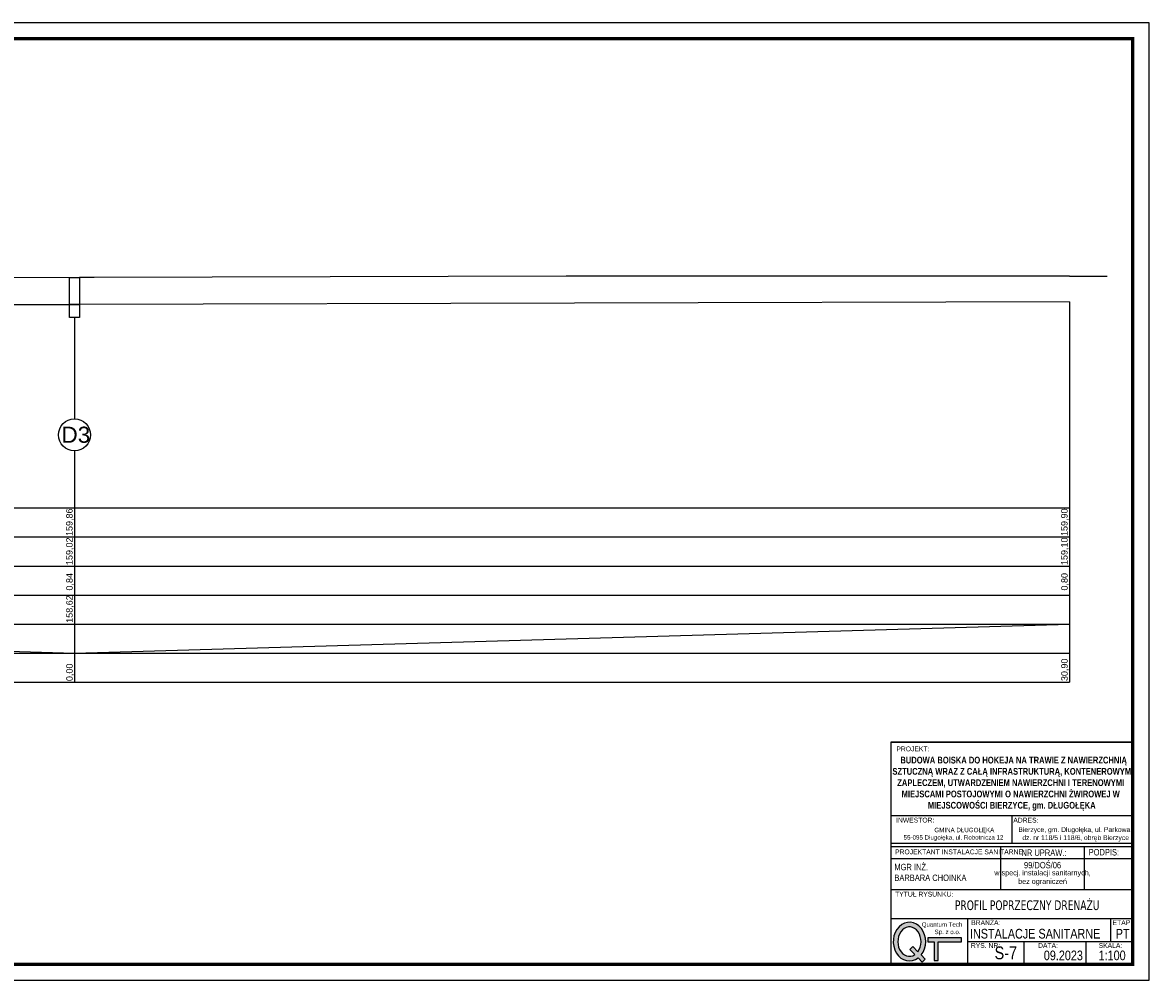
# Model space of a CAD drawing. Extents: x -118729 to -53705, y 33529 to 45095.
# Tile 10 of 83: x -85079 to -81572, y 33529 to 36499. Entities that reach past the tile are written whole.
import ezdxf

# ---------------------------------------------------------------- set-up
doc = ezdxf.new("R2010")
doc.units = 0
doc.header["$LTSCALE"] = 10
doc.header["$MEASUREMENT"] = 0
doc.linetypes.add('CONTINOUS', pattern=[0])
doc.layers.get('0').update_dxf_attribs({"color": 9, "linetype": 'CONTINUOUS'})
for name, color, linetype in [('drenaz', 14, 'CONTINUOUS'), ('S-deszczowka', 94, 'CONTINUOUS'), ('S-drenaz', 14, 'CONTINUOUS')]:
    doc.layers.add(name, color=color, linetype=linetype)
doc.styles.add('PS-opis-bg', font='txt', dxfattribs={"width": 0.8})
doc.styles.add('ROMANS', font='arial.ttf', dxfattribs={"height": 20})

# ---------------------------------------------------------------- blocks, each defined once
blk = doc.blocks.new('zw$C8BF')
h = blk.add_hatch(color=256)
edge = h.paths.add_edge_path()
edge.add_line((6.45, 1.06), (7.51, 0))
edge.add_line((7.51, 0), (8.29, 0.78))
edge.add_line((8.29, 0.78), (7.24, 1.83))
edge.add_ellipse((4.2, 5.28), major_axis=(0, 5), ratio=0.84, start_angle=226.3587, end_angle=572.4392)
edge = h.paths.add_edge_path(flags=16)
edge.add_line((4.26, 3.25), (5.6, 1.92))
edge.add_ellipse((4.2, 5.28), major_axis=(0, -3.8), ratio=0.789474, start_angle=-313.1631, end_angle=27.7397, ccw=False)
edge.add_line((6.39, 2.68), (5.04, 4.03))
edge.add_line((5.04, 4.03), (4.26, 3.25))
blk.add_hatch(color=256).paths.add_polyline_path([(8.92, 6.29), (8.92, 5.23), (10.55, 5.23), (10.55, 0.42), (11.6, 0.42), (11.6, 5.23), (17.67, 5.23), (17.67, 6.29)])
for points in [[(11.6, 5.23), (17.67, 5.23), (17.67, 6.29), (8.92, 6.29), (8.92, 5.23), (10.55, 5.23)], [(6.39, 2.68), (5.04, 4.03), (4.26, 3.25), (5.6, 1.92)], [(10.55, 5.23), (10.55, 0.42), (11.6, 0.42), (11.6, 5.23)], [(6.45, 1.06), (7.51, 0), (8.29, 0.78), (7.24, 1.83)]]:
    blk.add_lwpolyline(points)
for major_axis, ratio, start_param, end_param in [((0, 5), 0.84, 3.950705, 9.990949), ((0, 3.8), 0.789474, 3.95905, 9.908927)]:
    blk.add_ellipse((4.2, 5.28), major_axis=major_axis, ratio=ratio, start_param=start_param, end_param=end_param)
at = {"insert": (6.89, 10.28), "char_height": 1.15, "width": 10.7802, "attachment_point": 1}
blk.add_mtext('{\\f@MS UI Gothic|b0|i0|c238|p34;\\W1.11329; }{\\f@MS UI Gothic|b0|i0|c238|p34;Quantum Tech }\\P{\\f@MS UI Gothic|b0|i0|c238|p34;\\W8.89534; }{\\f@MS UI Gothic|b0|i0|c238|p34;Sp. z o.o.}', dxfattribs=at)

msp = doc.modelspace()

# ---------------------------------------------------------------- linework, layer by layer
for p, q in [((-82386.47, 34267.45), (-81636.47, 34267.45)), ((-81636.47, 34267.45), (-82386.47, 34267.45)), ((-82386.47, 34267.45), (-82386.47, 33578.92)), ((-81636.47, 33578.92), (-81636.47, 34267.45)), ((-82386.47, 34040.16), (-81636.47, 34040.16)), ((-82011.47, 34040.16), (-82011.47, 33954.5)), ((-82386.47, 33954.5), (-81636.47, 33954.5)), ((-82386.47, 33944.5), (-81636.47, 33944.5)), ((-82386.47, 33944.5), (-81636.47, 33944.5)), ((-82386.47, 33944.5), (-81636.47, 33944.5)), ((-82386.47, 33944.5), (-81636.47, 33944.5)), ((-82386.47, 33944.5), (-81636.47, 33944.5)), ((-82386.47, 33944.5), (-81636.47, 33944.5)), ((-82386.47, 33944.5), (-81636.47, 33944.5)), ((-82386.47, 33944.5), (-81636.47, 33944.5)), ((-82386.47, 33944.5), (-81636.47, 33944.5)), ((-82386.47, 33944.5), (-81636.47, 33944.5)), ((-82045.67, 33944.5), (-82045.67, 33944.5)), ((-82045.67, 33810.66), (-82045.67, 33944.5)), ((-81786.4, 33944.5), (-81786.4, 33944.5)), ((-81786.4, 33810.66), (-81786.4, 33944.5)), ((-82386.47, 33906.41), (-81636.47, 33906.41)), ((-82386.47, 33810.66), (-81636.47, 33810.66)), ((-82386.47, 33810.66), (-81636.47, 33810.66)), ((-82386.47, 33810.66), (-81636.47, 33810.66)), ((-82386.47, 33810.66), (-81636.47, 33810.66)), ((-82386.47, 33810.66), (-81636.47, 33810.66)), ((-82386.47, 33810.66), (-81636.47, 33810.66)), ((-82386.47, 33810.66), (-81636.47, 33810.66)), ((-82386.47, 33810.66), (-81636.47, 33810.66)), ((-82386.47, 33810.66), (-81636.47, 33810.66)), ((-82386.47, 33810.66), (-81636.47, 33810.66)), ((-82386.47, 33810.66), (-81636.47, 33810.66)), ((-82386.47, 33810.66), (-81636.47, 33810.66)), ((-82386.47, 33810.66), (-81636.47, 33810.66)), ((-82386.47, 33810.66), (-81636.47, 33810.66)), ((-82386.47, 33810.66), (-81636.47, 33810.66)), ((-82386.47, 33810.66), (-81636.47, 33810.66)), ((-82386.47, 33810.66), (-81636.47, 33810.66)), ((-82386.47, 33810.66), (-81636.47, 33810.66)), ((-82386.47, 33810.66), (-81636.47, 33810.66)), ((-82045.67, 33810.66), (-82045.67, 33810.66)), ((-81786.4, 33810.66), (-81786.4, 33810.66)), ((-82386.47, 33720.66), (-81636.47, 33720.66)), ((-82386.47, 33720.66), (-81636.47, 33720.66)), ((-82386.47, 33720.66), (-81636.47, 33720.66)), ((-82148.28, 33578.92), (-82148.28, 33720.66)), ((-81703.9, 33649.79), (-81703.9, 33720.66)), ((-82148.28, 33649.79), (-81636.47, 33649.79)), ((-81973.23, 33578.92), (-81973.23, 33649.79)), ((-81780.77, 33578.92), (-81780.77, 33649.79)), ((-82386.47, 33578.92), (-81636.47, 33578.92)), ((-82386.47, 33578.92), (-81636.47, 33578.92)), ((-82386.47, 33578.92), (-81636.47, 33578.92)), ((-82386.47, 33578.92), (-81636.47, 33578.92)), ((-82386.47, 33578.92), (-81636.47, 33578.92)), ((-82386.47, 33578.92), (-81636.47, 33578.92))]:
    msp.add_line(p, q)
msp.add_lwpolyline([(-88586.47, 36498.92), (-81586.47, 36498.92), (-81586.47, 33528.92), (-88586.47, 33528.92)], close=True)
at = {"const_width": 10}
msp.add_lwpolyline([(-88486.47, 36448.92), (-81636.47, 36448.92), (-81636.47, 33578.92), (-88486.47, 33578.92)], close=True, dxfattribs=at)
at = {"layer": 'drenaz', "color": 7}
for p, q in [((-88330.25, 34993.88, -0.54), (-81832.51, 34993.88, -0.54)), ((-88330.25, 34993.88, -0.54), (-81832.51, 34993.88, -0.54)), ((-88330.25, 34993.88, -0.54), (-81832.51, 34993.88, -0.54)), ((-88330.25, 34903.88, -0.54), (-81832.51, 34903.88, -0.54)), ((-88330.25, 34813.88, -0.54), (-81832.51, 34813.88, -0.54)), ((-88330.25, 34723.88, -0.54), (-81832.51, 34723.88, -0.54)), ((-88330.25, 34633.88, -0.54), (-81832.51, 34633.88, -0.54)), ((-87987, 34633.88), (-84918.53, 34543.88, -0.54)), ((-84918.53, 34543.88, -0.54), (-81832.51, 34633.88, -0.54)), ((-88330.25, 34543.88, -0.54), (-81832.51, 34543.88, -0.54)), ((-88330.25, 34543.88, -0.54), (-81832.51, 34543.88, -0.54)), ((-88330.25, 34543.88, -0.54), (-81832.51, 34543.88, -0.54)), ((-88330.25, 34453.88, -0.54), (-81832.51, 34453.88, -0.54))]:
    msp.add_line(p, q, dxfattribs=at)
at = {"layer": 'S-deszczowka', "color": 7, "linetype": 'CONTINOUS', "ltscale": 3}
for p, q in [((-85999.89, 35712.65), (-84934.03, 35708.65)), ((-84857.57, 35708.65), (-84903.03, 35708.65)), ((-83393.62, 35712.65, -0.02), (-84857.57, 35708.65)), ((-81832.51, 35712.65, -0.02), (-83393.62, 35712.65, -0.02)), ((-81832.51, 35712.65, -0.02), (-81715.39, 35712.65, -0.02)), ((-81832.51, 35632.65, -0.4), (-81832.51, 34453.88, -0.54)), ((-84918.53, 35584.65), (-84918.53, 35269.96)), ((-84918.53, 35584.65), (-84918.53, 35269.96)), ((-84918.53, 35170.77), (-84918.53, 34721.72)), ((-84918.53, 35170.77), (-84918.53, 34453.88))]:
    msp.add_line(p, q, dxfattribs=at)
at = {"layer": 'S-deszczowka', "linetype": 'CONTINOUS', "ltscale": 3}
for p, q in [((-87986.8, 35632.65), (-84934.03, 35624.65)), ((-81832.51, 35632.65, -0.12), (-84903.03, 35624.65))]:
    msp.add_line(p, q, dxfattribs=at)
for points in [[(-84934.03, 35708.65), (-84903.03, 35708.65), (-84903.03, 35624.65), (-84934.03, 35624.65)], [(-84934.03, 35624.65), (-84903.03, 35624.65), (-84903.03, 35584.65), (-84934.03, 35584.65)]]:
    msp.add_lwpolyline(points, close=True, dxfattribs=at)
at = {"layer": 'S-drenaz', "color": 7, "lineweight": -3}
msp.add_circle((-84918.53, 35220.37), 49.6, dxfattribs=at)

# ---------------------------------------------------------------- block references
at = {"xscale": 12, "yscale": 12, "zscale": 12}
msp.add_blockref('zw$C8BF', (-82379.26, 33585.72), dxfattribs=at)

# ---------------------------------------------------------------- texts
at = {"style": 'PS-opis-bg'}
for s, insert, char_height, width, attachment_point in [('{\\fArial|b1|i0|c128|p34;\\W2.57821; }{\\fArial|b1|i0|c128|p34;\\H1.16667x;BUDOWA BOISKA DO HOKEJA NA TRAWIE Z NAWIERZCHNIĄ }{\\fArial|b1|i0|c128|p34;\\W2.57821; }{\\fArial|b1|i0|c128|p34;\\H1.16667x;SZTUCZNĄ WRAZ Z CAŁĄ INFRASTRUKTURĄ, KONTENEROWYM }{\\fArial|b1|i0|c128|p34;\\W2.57821; }{\\fArial|b1|i0|c128|p34;\\H1.16667x;ZAPLECZEM, UTWARDZENIEM NAWIERZCHNI I TERENOWYMI }{\\fArial|b1|i0|c128|p34;\\W2.57821; }{\\fArial|b1|i0|c128|p34;\\H1.16667x;MIEJSCAMI POSTOJOWYMI O NAWIERZCHNI ŻWIROWEJ W }{\\fArial|b1|i0|c128|p34;\\W2.57821; }{\\fArial|b1|i0|c128|p34;\\H1.16667x;MIEJSCOWOŚCI BIERZYCE, gm. DŁUGOŁĘKA}', (-82011.47, 34138.74), 18, 750, 5), ('{\\fArial|b0|i0|c238|p34;PROJEKT:}', (-82369.33, 34254.23), 15, 303.3629, 1), ('{\\fArial|b0|i0|c238|p34;INWESTOR:\\P}', (-82370.31, 34033.45), 15, 303.3629, 1), ('{\\fArial|b0|i0|c238|p34;ADRES:}', (-82006.67, 34033.23), 15, 303.3629, 1), ('{\\fArial|b0|i0|c238|p34;PROJEKTANT INSTALACJE SANITARNE:}', (-82373.35, 33934.89), 15, 342.5322, 1), ('{\\fArial|b0|i0|c238|p34;NR UPRAW.:}', (-81981.28, 33934.89), 20, 166.5345, 1), ('{\\fArial|b0|i0|c238|p34;PODPIS:}', (-81773.06, 33936.3), 20, 166.5345, 1), ('{\\fArial|b0|i0|c238|p34;MGR INŻ. \\PBARBARA CHOINKA}', (-82375.64, 33890.41), 20, 659.9086, 1), ('{\\fArial|b0|i0|c238|p34;w specj. instalacji sanitarnych, }{\\fArial|b0|i0|c238|p34;bez ograniczeń}', (-81916.03, 33846.92), 16, 259.2699, 5), ('{\\fArial|b0|i0|c238|p34;99/DOŚ/06}', (-81916.03, 33886.14), 20, 259.2699, 5), ('{\\fArial|b0|i0|c238|p34;TYTUŁ RYSUNKU:}', (-82373.35, 33803.75), 15, 303.3629, 1), ('{\\fTahoma|b0|i0|c238|p34;PROFIL POPRZECZNY DRENAŻU}', (-82187.98, 33777), 30, 892.1281, 1), ('{\\fArial|b0|i0|c238|p34;BRANŻA:}', (-82137.37, 33715.46), 15, 140.791, 1), ('{\\fArial|b0|i0|c238|p34;ETAP:}', (-81698.79, 33715.46), 15, 55.8302, 1), ('{\\fArial|b0|i0|c238|p34;INSTALACJE SANITARNE}', (-82141.13, 33688.73), 30, 437.225, 1), ('{\\fArial|b0|i0|c238|p34;PT}', (-81689.08, 33688.73), 30, 291.2258, 1), ('{\\fArial|b0|i0|c238|p34;RYS. NR:}', (-82138.32, 33644.59), 15, 140.791, 1), ('{\\fArial|b0|i0|c238|p34;S-7}', (-82030.04, 33614.03), 40, 111.0738, 5), ('{\\fArial|b0|i0|c238|p34;DATA:}', (-81929.91, 33644.59), 15, 78.879, 1), ('{\\fArial|b0|i0|c238|p34;SKALA:}', (-81742.05, 33644.59), 15, 78.879, 1), ('{\\fArial|b0|i0|c238|p34;09.2023}', (-81912.11, 33621.37), 30, 122.7148, 1), ('{\\fArial|b0|i0|c238|p34;1:100}', (-81742.18, 33621.37), 30, 122.7148, 1)]:
    msp.add_mtext(s, dxfattribs=dict(at, insert=insert, char_height=char_height, width=width, attachment_point=attachment_point))
at = {"char_height": 15, "width": 375, "attachment_point": 5}
for s, insert in [('{\\fArial|b0|i0|c238|p34;\\W6.91947;  }{\\A1;\\fArial|b0|i0|c238|p34;\\H0.91667x;GMINA DŁUGOŁĘKA}\\P{\\fArial|b0|i0|c238|p34;\\W2.34509; }{\\A1;\\fArial|b0|i0|c238|p34;\\H0.91667x;55-095 Długołęka, ul. Robotnicza 12}', (-82198.97, 33981.73)), ('{\\fArial|b0|i0|c238|p34;\\W2.17542; }{\\fArial|b0|i0|c238|p34;Bierzyce, gm. Długołęka, ul. Parkowa}\\P{\\fArial|b0|i0|c238|p34;\\W3.63939; }{\\A1;\\fArial|b0|i0|c238|p34;dz. nr 118/5 i 118/6, obręb Bierzyce}', (-81823.97, 33981.73))]:
    msp.add_mtext(s, dxfattribs=dict(at, insert=insert))
at = {"layer": 'S-drenaz', "color": 7, "lineweight": -3, "style": 'ROMANS'}
msp.add_text('D3', height=50, dxfattribs=at).set_placement((-84958.87, 35195.96, 3.72))
for s, p in [('159,86', (-84924.47, 34906.9, 0.97)), ('159,90', (-81838.46, 34906.9, 1.03)), ('159,02', (-84924.47, 34816.9, 0.97)), ('159,10', (-81838.46, 34816.9, 1.03)), ('0,84', (-84924.21, 34737.8, 0.43)), ('0,80', (-81838.2, 34737.8, 0.5)), ('158,62', (-84924.21, 34637.64, 0.43)), ('30,90', (-81838.2, 34457.04, 0.5)), ('0,00', (-84924.21, 34457.04, 0.43))]:
    msp.add_text(s, height=20, rotation=90, dxfattribs=at).set_placement(p)

doc.saveas('drawing.dxf')
